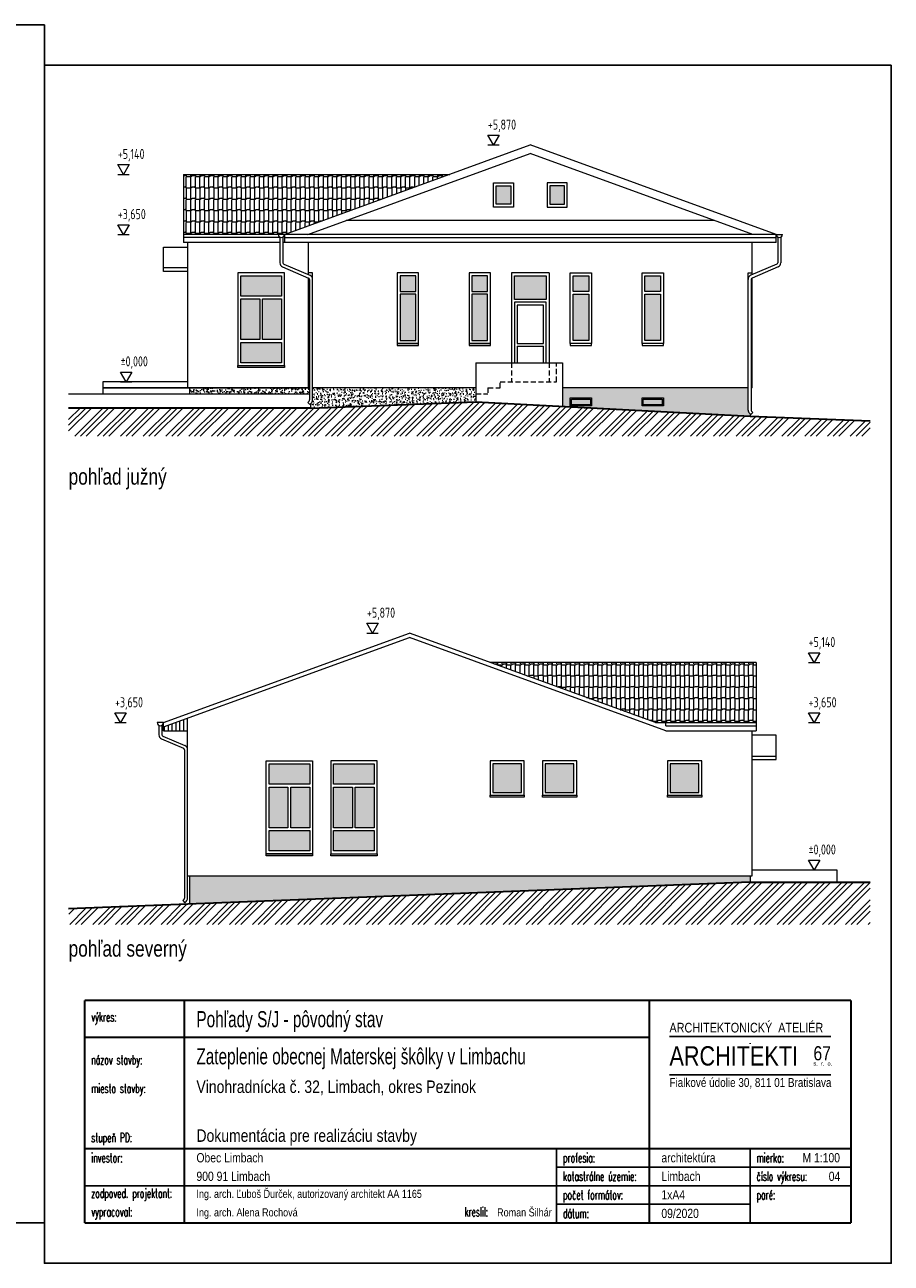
# Model space of a CAD drawing. Header units: millimetres. Extents: x -66400 to 220000, y -39950 to 48800.
# Tile 48 of 48: x 198512 to 220000, y 18100 to 48800. Entities that reach past the tile are written whole.
import ezdxf

# ---------------------------------------------------------------- set-up
doc = ezdxf.new("R2010")
doc.units = ezdxf.units.MM
doc.linetypes.add('HIDDEN', pattern=[9.525, 6.35, -3.175])
doc.layers.get('Defpoints').update_dxf_attribs({"color": 161})
for name, color, linetype, lineweight in [('A koty', 7, 'Continuous', 5), ('A okná-dvere', 144, 'Continuous', 9), ('A pod', 8, 'HIDDEN', 9), ('A steny', 30, 'Continuous', 30), ('A tenkeciary', 8, 'Continuous', 9), ('stamp', 1, 'Continuous', 5)]:
    doc.layers.add(name, color=color, linetype=linetype, lineweight=lineweight)
doc.layers.add('A srafy', color=7, linetype='Continuous', lineweight=5, true_color=0x7a7a7a)
doc.styles.add('ARIAL', font='arial.ttf', dxfattribs={"height": 2})
doc.styles.add('ISOCP', font='isocp.shx', dxfattribs={"width": 0.8})
doc.styles.add('SIM', font='simplex.shx', dxfattribs={"width": 0.6, "height": 250})
doc.styles.add('TUCNE', font='txt', dxfattribs={"width": 0.7, "height": 600})
pattern_1 = [(140, (216550, 51950), (15.9391, 182.1847), [19.05, -209.55]), (85, (216550, 51950), (-191.0568, -35.2434), [15.24, -167.6406]), (190.4514, (216551.33, 51965.18), (-175.1178, 146.9412), [16.19, -178.0902]), (136.1842, (216499.2, 51950), (42.0423, 271.079), [28.575, -314.325]), (186.6356, (216502.7, 51972.6), (-247.426, 237.404), [24.285, -267.1356]), (81.1842, (216499.2, 51950), (-247.426, 237.404), [22.86, -251.4597]), (111, (216511.9, 51975.4), (102.2652, 151.6144), [19.05, -209.55]), (56, (216511.9, 51975.4), (-184.188, 61.802), [15.24, -167.64]), (161.4514, (216520.42, 51988.03), (-81.9228, 213.4164), [16.19, -178.09]), (127.5, (216550, 51950), (-84.55504, 3.0886), [0, -165.608, 0, -170.18, 0, -168.275]), (97.5, (216550, 51950), (-100.18057, 66.81966), [0, -97.028, 0, -161.798, 0, -64.135]), (57.5, (216550, 51893.36), (5.72874, 135.5906), [0, -63.5, 0, -198.12, 0, -262.89]), (47.5, (216550, 51867.96), (-25.4265, 148.1292), [0, -82.55, 0, -131.572, 0, -186.69])]

# ---------------------------------------------------------------- blocks, each defined once
blk = doc.blocks.new('_PECIATKA')
for p, q in [((145, 46.2), (185, 46.2)), ((165.05, 44.51), (165.05, 44.41)), ((145, 36.7), (185, 36.7)), ((117, 0), (117, 18.4)), ((165, 0), (165, 18.4)), ((117, 13.8), (190, 13.8)), ((0, 9.2), (190, 9.2)), ((117, 4.6), (165, 4.6))]:
    blk.add_line(p, q)
at = {"const_width": 0.5}
for points in [[(0, 55.2), (190, 55.2)], [(0, 0), (0, 55.2)], [(24.7, 0), (24.7, 55.2)], [(140, 0), (140, 55.2)], [(190, 0), (190, 55.2)], [(0, 46), (140, 46)], [(0, 18.4), (190, 18.4)], [(0, 0), (190, 0)]]:
    blk.add_lwpolyline(points, dxfattribs=at)
for s, height, style, width, p in [('výkres:', 2.3, 'SIM', 0.6, (1.6, 49.9)), ('ARCHITEKTONICKÝ  ATELIÉR', 2.4, 'ARIAL', 0.8, (145, 47.2)), ('ARCHITEKTI ', 4.8, 'ARIAL', 0.8, (145, 39)), ('67', 3.5, 'ARIAL', 0.8, (180.7, 40.3)), ('názov stavby:', 2.3, 'SIM', 0.6, (1.6, 39.3)), ('s.  r.  o.', 1, 'ARIAL', 0.8, (180.7, 39)), ('miesto stavby:', 2.3, 'SIM', 0.6, (1.6, 32.2)), ('Fialkové údolie 30, 811 01 Bratislava', 2.2, 'ARIAL', 0.8, (145, 33.7)), ('stupeň PD:', 2.3, 'SIM', 0.6, (1.6, 20)), ('investor:', 2.3, 'SIM', 0.6, (1.6, 15)), ('profesia:', 2.3, 'SIM', 0.6, (118.6, 15)), ('mierka:', 2.3, 'SIM', 0.6, (166.6, 15)), ('katastrálne územie:', 2.3, 'SIM', 0.6, (118.6, 10.4)), ('číslo výkresu:', 2.3, 'SIM', 0.6, (166.6, 10.4)), ('zodpoved. projektant: ', 2.3, 'SIM', 0.6, (1.6, 6.2)), ('počet formátov:', 2.3, 'SIM', 0.6, (118.6, 5.8)), ('paré:', 2.3, 'SIM', 0.6, (166.6, 5.8)), ('vypracoval:', 2.3, 'SIM', 0.6, (1.6, 1.6)), ('kreslil:', 2.3, 'SIM', 0.6, (94.16, 1.6)), ('dátum:', 2.3, 'SIM', 0.6, (118.6, 1.2))]:
    blk.add_text(s, height=height, dxfattribs=dict(style=style, width=width)).set_placement(p)
at = {"layer": 'stamp', "color": 7}
for s, height, style, width, p in [('Zateplenie obecnej Materskej škôlky v Limbachu', 4, 'TUCNE', 0.71, (27.7, 39.3)), ('Vinohradnícka č. 32, Limbach, okres Pezinok', 3.1, 'ARIAL', 0.8, (27.7, 32.2)), ('Dokumentácia pre realizáciu stavby', 3.1, 'ARIAL', 0.8, (27.7, 20.09)), ('Obec Limbach', 2.3, 'ARIAL', 0.8, (27.7, 15)), ('900 91 Limbach', 2.3, 'ARIAL', 0.8, (27.7, 10.4)), ('Limbach', 2.3, 'ARIAL', 0.8, (143, 10.4)), ('Ing. arch. Ľuboš Ďurček, autorizovaný architekt AA 1165 ', 2, 'ARIAL', 0.8, (27.7, 6.2)), ('Ing. arch. Alena Rochová', 2, 'ARIAL', 0.8, (27.7, 1.6)), ('Roman Šilhár', 2, 'ARIAL', 0.8, (102.26, 1.6))]:
    blk.add_text(s, height=height, dxfattribs=dict(at, style=style, width=width)).set_placement(p)

msp = doc.modelspace()

# ---------------------------------------------------------------- hatches: boundary and pattern name
at = {"layer": 'A srafy'}
h = msp.add_hatch(dxfattribs=at)
h.set_pattern_fill('BRAMAC-ALPSKA-28', color=256, scale=1.5)
h.set_pattern_definition([(90, (170007.61, 79800), (-226.5768, 1e-14), [247.8687, -312.53]), (31.72983, (170007.61, 79781.95), (226.57683, -1e-09), [44.162, -1021.4082]), (0, (170045.2, 79805.17), (0, 560.399), [42.6329, -183.944]), (148.2702, (170125.37, 79781.95), (-226.57683, -2e-08), [44.162, -1021.4087]), (0, (170125.37, 79781.95), (0, 560.399), [108.821, -117.7557]), (90, (170125.37, 79800), (-226.5768, 1e-14), [247.8687, -312.53]), (31.72983, (170000.11, 80062.14), (226.57683, -1e-09), [44.162, -1021.4082]), (0, (170037.7, 80085.37), (0, 560.399), [42.6329, -183.944]), (148.27017, (170117.87, 80062.14), (-226.57683, -1e-09), [44.162, -1021.4082]), (0, (170117.87, 80062.14), (0, 560.399), [108.8215, -117.7554]), (90, (170000.11, 80080.2), (-226.5768, 1e-14), [247.8687, -312.53]), (90, (170117.87, 80080.2), (-226.5768, 1e-14), [247.8687, -312.53])])
h.paths.add_polyline_path([(204950, 43600), (209050, 45092.3), (202450, 45092.3), (202450, 43600)])
h = msp.add_hatch(color=256, dxfattribs=at)
h.dxf.hatch_style = 1
h.paths.add_polyline_path([(210205, 44350), (210565, 44350), (210565, 44810), (210205, 44810)])
h = msp.add_hatch(color=256, dxfattribs=at)
h.dxf.hatch_style = 1
h.paths.add_polyline_path([(211895, 44810), (211535, 44810), (211535, 44350), (211895, 44350)])
h = msp.add_hatch(color=256, dxfattribs=at)
h.dxf.hatch_style = 1
h.paths.add_polyline_path([(203870, 42075), (203870, 42580), (204880, 42580), (204880, 42075)])
h.paths.add_polyline_path([(204410, 42005), (204880, 42005), (204880, 40995), (204410, 40995)])
h.paths.add_polyline_path([(204880, 40925), (204880, 40420), (203870, 40420), (203870, 40925)])
h.paths.add_polyline_path([(204340, 40995), (203870, 40995), (203870, 42005), (204340, 42005)])
h = msp.add_hatch(color=256, dxfattribs=at)
h.dxf.hatch_style = 1
h.paths.add_polyline_path([(208210, 42120), (208210, 40970), (207820, 40970), (207820, 42120)])
h.paths.add_polyline_path([(207820, 42190), (207820, 42580), (208210, 42580), (208210, 42190)])
h = msp.add_hatch(color=256, dxfattribs=at)
h.dxf.hatch_style = 1
h.paths.add_polyline_path([(209990, 42120), (209990, 40970), (209600, 40970), (209600, 42120)])
h.paths.add_polyline_path([(209600, 42190), (209600, 42580), (209990, 42580), (209990, 42190)])
h = msp.add_hatch(color=256, dxfattribs=at)
h.dxf.hatch_style = 1
h.paths.add_polyline_path([(210655, 41990), (210655, 42580), (211445, 42580), (211445, 41990)])
h = msp.add_hatch(color=256, dxfattribs=at)
h.dxf.hatch_style = 1
h.paths.add_polyline_path([(212500, 42120), (212500, 40970), (212110, 40970), (212110, 42120)])
h.paths.add_polyline_path([(212110, 42190), (212110, 42580), (212500, 42580), (212500, 42190)])
h = msp.add_hatch(color=256, dxfattribs=at)
h.dxf.hatch_style = 1
h.paths.add_polyline_path([(214280, 42120), (214280, 40970), (213890, 40970), (213890, 42120)])
h.paths.add_polyline_path([(213890, 42190), (213890, 42580), (214280, 42580), (214280, 42190)])
h = msp.add_hatch(dxfattribs=at)
h.set_pattern_fill('AR-CONC', color=256, angle=90)
h.set_pattern_definition([(140, (142450, 57100), (15.9391, 182.18467), [19.05, -209.55]), (85, (142450, 57100), (-191.05685, -35.2434), [15.24, -167.6406]), (190.45144, (142451.33, 57115.18), (-175.11775, 146.94125), [16.19, -178.09024]), (136.1842, (142399.2, 57100), (42.0423, 271.07904), [28.575, -314.325]), (186.63556, (142402.7, 57122.6), (-247.4261, 237.4041), [24.285, -267.1356]), (81.18415, (142399.2, 57100), (-247.4261, 237.4041), [22.86, -251.4597]), (111, (142411.9, 57125.4), (102.2652, 151.6144), [19.05, -209.55]), (56, (142411.9, 57125.4), (-184.18797, 61.80203), [15.24, -167.64]), (161.45145, (142420.42, 57138.03), (-81.92277, 213.4164), [16.19, -178.08994]), (127.5, (142450, 57100), (-84.55504, 3.088603), [0, -165.608, 0, -170.18, 0, -168.275]), (97.5, (142450, 57100), (-100.18057, 66.81966), [0, -97.028, 0, -161.798, 0, -64.135]), (57.5, (142450, 57043.36), (5.728744, 135.590595), [0, -63.5, 0, -198.12, 0, -262.89]), (47.5, (142450, 57017.96), (-25.4265, 148.12918), [0, -82.55, 0, -131.572, 0, -186.69])])
h.paths.add_polyline_path([(205575, 39800), (202600, 39800), (202600, 39650), (205575, 39650)])
h = msp.add_hatch(dxfattribs=at)
h.set_pattern_fill('AR-CONC', color=256, angle=90)
h.set_pattern_definition(pattern_1)
h.paths.add_polyline_path([(205650, 39800), (205650, 39500, -0.1989124), (205617, 39420.5), (205600, 39403.4), (205600, 39300), (209700, 39450), (209700, 39800)])
h = msp.add_hatch(dxfattribs=at)
h.set_pattern_fill('AR-CONC', color=256, angle=90)
h.set_pattern_definition(pattern_1)
h.paths.add_polyline_path([(216500, 39100), (216500, 39153.4), (216483, 39170.5, -0.1989124), (216450, 39250), (216450, 39800), (211850, 39800), (211850, 39339.3)])
h.paths.add_polyline_path([(213820, 39550), (214350, 39550), (214350, 39350), (213820, 39350)], flags=16)
h.paths.add_polyline_path([(213850, 39520), (214320, 39520), (214320, 39380), (213850, 39380)], flags=0)
h.paths.add_polyline_path([(212570, 39350), (212040, 39350), (212040, 39550), (212570, 39550)], flags=16)
h.paths.add_polyline_path([(212540, 39380), (212070, 39380), (212070, 39520), (212540, 39520)], flags=0)
h = msp.add_hatch(dxfattribs=at)
h.set_pattern_fill('ZEM_PUVODNI', color=256, scale=100)
h.set_pattern_definition([(45, (142450, 57100), (-282.8427, 282.8427), []), (45, (142591.42, 57100), (-282.8427, 282.8427), []), (45, (142732.84, 57100), (-282.8427, 282.8427), [])])
h.paths.add_polyline_path([(219475.3, 38982.3), (216500, 39100), (209700, 39450), (205600, 39300), (199600, 39300), (199600, 38600), (219475.3, 38600)])
h = msp.add_hatch(color=256, dxfattribs=at)
h.dxf.hatch_style = 1
h.paths.add_polyline_path([(212540, 39520), (212540, 39380), (212070, 39380), (212070, 39520)])
h = msp.add_hatch(color=256, dxfattribs=at)
h.dxf.hatch_style = 1
h.paths.add_polyline_path([(214320, 39520), (214320, 39380), (213850, 39380), (213850, 39520)])
h = msp.add_hatch(dxfattribs=at)
h.set_pattern_fill('BRAMAC-ALPSKA-28', color=256, scale=1.5)
h.set_pattern_definition([(90, (174550, 67700), (-226.5768, 1e-14), [247.8687, -312.53]), (31.72983, (174550, 67681.95), (226.57683, -1e-09), [44.162, -1021.4082]), (0, (174587.56, 67705.17), (0, 560.399), [42.6329, -183.944]), (148.2702, (174667.76, 67681.95), (-226.57683, -2e-08), [44.162, -1021.4087]), (0, (174667.76, 67681.95), (0, 560.399), [108.821, -117.7557]), (90, (174667.76, 67700), (-226.5768, 1e-14), [247.8687, -312.53]), (31.72983, (174542.5, 67962.14), (226.57683, -1e-09), [44.162, -1021.4082]), (0, (174580.06, 67985.37), (0, 560.399), [42.6329, -183.944]), (148.27017, (174660.26, 67962.14), (-226.57683, -1e-09), [44.162, -1021.4082]), (0, (174660.26, 67962.14), (0, 560.399), [108.8215, -117.7554]), (90, (174542.5, 67980.2), (-226.5768, 1e-14), [247.8687, -312.53]), (90, (174660.26, 67980.2), (-226.5768, 1e-14), [247.8687, -312.53])])
h.paths.add_polyline_path([(216650, 31500), (216650, 32992.3), (210050, 32992.3), (214150, 31500)])
h = msp.add_hatch(dxfattribs=at)
h.set_pattern_fill('ANSI31', color=256, scale=30, angle=45)
h.set_pattern_definition([(90, (202550, 63216.98), (-95.25, 2e-14), [])])
h.paths.add_polyline_path([(202550, 31300), (202550, 31612), (201950, 31393.6), (201950, 31300)])
h = msp.add_hatch(color=256, dxfattribs=at)
h.dxf.hatch_style = 1
h.paths.add_polyline_path([(204570, 29975), (204570, 30480), (205580, 30480), (205580, 29975)])
h.paths.add_polyline_path([(205110, 29905), (205580, 29905), (205580, 28895), (205110, 28895)])
h.paths.add_polyline_path([(205580, 28825), (205580, 28320), (204570, 28320), (204570, 28825)])
h.paths.add_polyline_path([(205040, 28895), (204570, 28895), (204570, 29905), (205040, 29905)])
h = msp.add_hatch(color=256, dxfattribs=at)
h.dxf.hatch_style = 1
h.paths.add_polyline_path([(206170, 29975), (206170, 30480), (207180, 30480), (207180, 29975)])
h.paths.add_polyline_path([(206710, 29905), (207180, 29905), (207180, 28895), (206710, 28895)])
h.paths.add_polyline_path([(207180, 28825), (207180, 28320), (206170, 28320), (206170, 28825)])
h.paths.add_polyline_path([(206640, 28895), (206170, 28895), (206170, 29905), (206640, 29905)])
h = msp.add_hatch(color=256, dxfattribs=at)
h.dxf.hatch_style = 1
h.paths.add_polyline_path([(210120, 30480), (210120, 29770), (210830, 29770), (210830, 30480)])
h = msp.add_hatch(color=256, dxfattribs=at)
h.dxf.hatch_style = 1
h.paths.add_polyline_path([(211420, 30480), (211420, 29770), (212130, 29770), (212130, 30480)])
h = msp.add_hatch(color=256, dxfattribs=at)
h.dxf.hatch_style = 1
h.paths.add_polyline_path([(214520, 30480), (214520, 29770), (215230, 29770), (215230, 30480)])
h = msp.add_hatch(dxfattribs=at)
h.set_pattern_fill('AR-CONC', color=256, angle=-90)
h.set_pattern_definition([(320, (202550, 63116.98), (-15.9391, -182.18467), [19.05, -209.55]), (265, (202550, 63116.98), (191.0568, 35.2434), [15.24, -167.6406]), (10.45144, (202548.67, 63101.8), (175.11775, -146.94125), [16.19, -178.09024]), (316.1842, (202600.8, 63116.98), (-42.0423, -271.079), [28.575, -314.325]), (6.63556, (202597.3, 63094.4), (247.4261, -237.4041), [24.285, -267.1356]), (261.18415, (202600.8, 63116.98), (247.4261, -237.4041), [22.86, -251.4597]), (291, (202588.1, 63091.58), (-102.2652, -151.6144), [19.05, -209.55]), (236, (202588.1, 63091.58), (184.188, -61.802), [15.24, -167.64]), (341.45144, (202579.58, 63078.94), (81.9228, -213.4164), [16.19, -178.0899]), (307.5, (202550, 63116.98), (84.55504, -3.0886), [0, -165.608, 0, -170.18, 0, -168.275]), (277.5, (202550, 63116.98), (100.18057, -66.81966), [0, -97.028, 0, -161.798, 0, -64.135]), (237.5, (202550, 63173.62), (-5.72874, -135.5906), [0, -63.5, 0, -198.12, 0, -262.89]), (227.5, (202550, 63199.02), (25.4265, -148.12918), [0, -82.55, 0, -131.572, 0, -186.69])])
h.paths.add_polyline_path([(202600, 27700), (202600, 27000), (216500, 27550), (216500, 27700)])
h = msp.add_hatch(dxfattribs=at)
h.set_pattern_fill('ZEM_PUVODNI', color=256, scale=100)
h.set_pattern_definition([(45, (142450, 57000), (-282.8427, 282.8427), []), (45, (142591.42, 57000), (-282.8427, 282.8427), []), (45, (142732.84, 57000), (-282.8427, 282.8427), [])])
h.paths.add_polyline_path([(219475.3, 27550), (216500, 27550), (199600, 26881.3), (199613.1, 26500), (219475.3, 26500)])

# ---------------------------------------------------------------- linework, layer by layer
at = {"layer": 'A koty'}
for p, q in [((209997.7, 45820.2), (210277.7, 45820.2)), ((200820, 45092.3), (201100, 45092.3)), ((200820, 43600), (201100, 43600)), ((200890, 39950), (201170, 39950)), ((206997.7, 33720.2), (207277.7, 33720.2)), ((217950, 32992.3), (218230, 32992.3)), ((200750, 31500), (201030, 31500)), ((217950, 31500), (218230, 31500)), ((217950, 27850), (218230, 27850))]:
    msp.add_line(p, q, dxfattribs=at)
for points in [[(209997.7, 46062.7), (210277.7, 46062.7), (210137.7, 45820.2), (209997.7, 46062.7)], [(200820, 45334.8), (201100, 45334.8), (200960, 45092.3), (200820, 45334.8)], [(200820, 43842.5), (201100, 43842.5), (200960, 43600), (200820, 43842.5)], [(200890, 40192.5), (201170, 40192.5), (201030, 39950), (200890, 40192.5)], [(206997.7, 33962.7), (207277.7, 33962.7), (207137.7, 33720.2), (206997.7, 33962.7)], [(217950, 33234.8), (218230, 33234.8), (218090, 32992.3), (217950, 33234.8)], [(200750, 31742.5), (201030, 31742.5), (200890, 31500), (200750, 31742.5)], [(217950, 31742.5), (218230, 31742.5), (218090, 31500), (217950, 31742.5)], [(217950, 28092.5), (218230, 28092.5), (218090, 27850), (217950, 28092.5)]]:
    msp.add_lwpolyline(points, dxfattribs=at)
at = {"layer": 'A okná-dvere'}
for p, q in [((210725, 40900), (211375, 40900)), ((210725, 40830), (211375, 40830))]:
    msp.add_line(p, q, dxfattribs=at)
for points in [[(210205, 44810), (210565, 44810), (210565, 44350), (210205, 44350)], [(211895, 44810), (211535, 44810), (211535, 44350), (211895, 44350)], [(203870, 42075), (203870, 42580), (204880, 42580), (204880, 42075)], [(208210, 42190), (208210, 42580), (207820, 42580), (207820, 42190)], [(209990, 42190), (209990, 42580), (209600, 42580), (209600, 42190)], [(210655, 41990), (210655, 42580), (211445, 42580), (211445, 41990)], [(212110, 42190), (212110, 42580), (212500, 42580), (212500, 42190)], [(213890, 42190), (213890, 42580), (214280, 42580), (214280, 42190)], [(207820, 42120), (207820, 40970), (208210, 40970), (208210, 42120)], [(209600, 42120), (209600, 40970), (209990, 40970), (209990, 42120)], [(212500, 42120), (212500, 40970), (212110, 40970), (212110, 42120)], [(214280, 42120), (214280, 40970), (213890, 40970), (213890, 42120)], [(204340, 40995), (203870, 40995), (203870, 42005), (204340, 42005)], [(204410, 42005), (204880, 42005), (204880, 40995), (204410, 40995)], [(204880, 40925), (204880, 40420), (203870, 40420), (203870, 40925)], [(212540, 39520), (212540, 39380), (212070, 39380), (212070, 39520)], [(214320, 39520), (214320, 39380), (213850, 39380), (213850, 39520)], [(204570, 29975), (204570, 30480), (205580, 30480), (205580, 29975)], [(206170, 29975), (206170, 30480), (207180, 30480), (207180, 29975)], [(210120, 30480), (210120, 29770), (210830, 29770), (210830, 30480)], [(211420, 30480), (211420, 29770), (212130, 29770), (212130, 30480)], [(214520, 30480), (214520, 29770), (215230, 29770), (215230, 30480)], [(205040, 28895), (204570, 28895), (204570, 29905), (205040, 29905)], [(205110, 29905), (205580, 29905), (205580, 28895), (205110, 28895)], [(206640, 28895), (206170, 28895), (206170, 29905), (206640, 29905)], [(206710, 29905), (207180, 29905), (207180, 28895), (206710, 28895)], [(205580, 28825), (205580, 28320), (204570, 28320), (204570, 28825)], [(207180, 28825), (207180, 28320), (206170, 28320), (206170, 28825)]]:
    msp.add_lwpolyline(points, close=True, dxfattribs=at)
for points in [[(211445, 40420), (211445, 41920), (210655, 41920), (210655, 40420)], [(211375, 40900), (211375, 41850), (210725, 41850), (210725, 40900)], [(210725, 40830), (210725, 40420)], [(211375, 40420), (211375, 40830)]]:
    msp.add_lwpolyline(points, dxfattribs=at)
at = {"layer": 'A pod', "ltscale": 20}
for p, q in [((210585, 40420), (210585, 39950)), ((211515, 40420), (211515, 39950)), ((211700, 39950), (211700, 40420)), ((210300, 39800), (210300, 39950)), ((210300, 39950), (211700, 39950)), ((209700, 39650), (210000, 39650)), ((210000, 39800), (210300, 39800)), ((210000, 39800), (210000, 39650))]:
    msp.add_line(p, q, dxfattribs=at)
at = {"layer": 'A srafy'}
for points in [[(208280, 40850), (208280, 40900), (207750, 40900), (207750, 40850)], [(210060, 40850), (210060, 40900), (209530, 40900), (209530, 40850)], [(212570, 40850), (212570, 40900), (212040, 40900), (212040, 40850)], [(214350, 40850), (214350, 40900), (213820, 40900), (213820, 40850)]]:
    msp.add_lwpolyline(points, close=True, dxfattribs=at)
at = {"layer": 'A steny'}
for p, q in [((205600, 39300), (199600, 39300)), ((205600, 39300), (209700, 39450)), ((209700, 39450), (216500, 39100)), ((216500, 39100), (219475.3, 38982.3)), ((216500, 27550), (199600, 26881.3)), ((216500, 27550), (219475.3, 27550))]:
    msp.add_line(p, q, dxfattribs=at)
at = {"layer": 'A tenkeciary'}
for p, q in [((204950, 43600), (211050, 45820.2)), ((217150, 43600), (211050, 45820.2)), ((205534.8, 43600), (211050, 45607.4)), ((216565.2, 43600), (211050, 45607.4)), ((202450, 45092.3), (202450, 43600)), ((202450, 45092.3), (209050, 45092.3)), ((215613.5, 43946.4), (206486.5, 43946.4)), ((217150, 43600), (202450, 43600)), ((202450, 43600), (202450, 43400)), ((204950, 43600), (204950, 43400)), ((217150, 43400), (217150, 43600)), ((217150, 43600), (217300, 43600)), ((201950, 42684.5), (201950, 43290.7)), ((201950, 43290.7), (202550, 43290.7)), ((204837.5, 43525), (202450, 43525)), ((204837.5, 43400), (202450, 43400)), ((202550, 43400), (202550, 39800)), ((204837.5, 43535), (204837.5, 42899)), ((204912.5, 43535), (204912.5, 42899)), ((217150, 43400), (204912.5, 43400)), ((204950, 43525), (217150, 43525)), ((205550, 42650), (205550, 43400)), ((216550, 42650), (216550, 43400)), ((217187.5, 43535), (217187.5, 42899)), ((217262.5, 43535), (217262.5, 42899)), ((202550, 42771.1), (201950, 42771.1)), ((202550, 42684.5), (201950, 42684.5)), ((204906, 42795.5), (205552.2, 42521.2)), ((204935.3, 42864.5), (205581.5, 42590.2)), ((217164.7, 42864.5), (216518.5, 42590.2)), ((217194, 42795.5), (216547.8, 42521.2)), ((203800, 42650), (203800, 40350)), ((204950, 42650), (203800, 42650)), ((204950, 40350), (204950, 42650)), ((205650, 42650), (205550, 42650)), ((205550, 42603.6), (205550, 42650)), ((205550, 39800), (205550, 42522.1)), ((205575, 42486.7), (205575, 39500)), ((205650, 39500), (205650, 42650)), ((211515, 42650), (210585, 42650)), ((210585, 42650), (210585, 40420)), ((211515, 42650), (211515, 40420)), ((216450, 39250), (216450, 42650)), ((216450, 42650), (216550, 42650)), ((216525, 42486.7), (216525, 39250)), ((216550, 42603.6), (216550, 42650)), ((216550, 39800), (216550, 42522.1)), ((203800, 40350), (204950, 40350)), ((209700, 40420), (209700, 39450)), ((209700, 40420), (211850, 40420)), ((211850, 40420), (211850, 39339.3)), ((202550, 39950), (200450, 39950)), ((200450, 39950), (200450, 39650)), ((199600, 39650), (205575, 39650)), ((200450, 39800), (205575, 39800)), ((205575, 39800), (200450, 39800)), ((202600, 39800), (202600, 39650)), ((209700, 39800), (205650, 39800)), ((216450, 39800), (211850, 39800)), ((216550, 39800), (216525, 39800)), ((205564, 39473.5), (205528.7, 39438.1)), ((205528.7, 39438.1), (205581.7, 39385.1)), ((205617, 39420.5), (205581.7, 39385.1)), ((205600, 39403.4), (205600, 39300)), ((216483, 39170.5), (216518.3, 39135.1)), ((216500, 39153.4), (216500, 39100)), ((216571.3, 39188.1), (216518.3, 39135.1)), ((216536, 39223.5), (216571.3, 39188.1)), ((201950, 31500), (208050, 33720.2)), ((201950, 31393.6), (208050, 33613.8)), ((214150, 31500), (208050, 33720.2)), ((214407.1, 31300), (208050, 33613.8)), ((216650, 32992.3), (210050, 32992.3)), ((216650, 32992.3), (216650, 31500)), ((201950, 31500), (201800, 31500)), ((201837.5, 31435), (201837.5, 31199)), ((201912.5, 31435), (201912.5, 31199)), ((201950, 31300), (201950, 31500)), ((202550, 27150), (202550, 31612)), ((214150, 31500), (216650, 31500)), ((214407.1, 31425), (214407.1, 31500)), ((214407.1, 31425), (216650, 31425)), ((216650, 31500), (216650, 31300)), ((201906, 31095.5), (202452.2, 30863.7)), ((201935.3, 31164.5), (202481.5, 30932.7)), ((201950, 31300), (202550, 31300)), ((214407.1, 31300), (216550, 31300)), ((216550, 27700), (216550, 31300)), ((216550, 31300), (216650, 31300)), ((217150, 31190.7), (216550, 31190.7)), ((217150, 30584.5), (217150, 31190.7)), ((202475, 30829.1), (202475, 27150)), ((206100, 30550), (206100, 28250)), ((207250, 30550), (206100, 30550)), ((207250, 28250), (207250, 30550)), ((216550, 30671.1), (217150, 30671.1)), ((216550, 30584.5), (217150, 30584.5)), ((206100, 28250), (207250, 28250)), ((202550, 27700), (216550, 27700)), ((202600, 27700), (202600, 27000)), ((216500, 27700), (216500, 27550)), ((216550, 27850), (218650, 27850)), ((218650, 27850), (218650, 27550)), ((202464, 27123.5), (202428.7, 27088.1)), ((202428.7, 27088.1), (202481.7, 27035.1)), ((202517, 27070.5), (202481.7, 27035.1))]:
    msp.add_line(p, q, dxfattribs=at)
for points in [[(210135, 44880), (210635, 44880), (210635, 44280), (210135, 44280)], [(211965, 44880), (211465, 44880), (211465, 44280), (211965, 44280)], [(207750, 40900), (208280, 40900), (208280, 42650), (207750, 42650)], [(209530, 40900), (210060, 40900), (210060, 42650), (209530, 42650)], [(212570, 40900), (212040, 40900), (212040, 42650), (212570, 42650)], [(214350, 40900), (213820, 40900), (213820, 42650), (214350, 42650)], [(203800, 40300), (203800, 40350), (204950, 40350), (204950, 40300)], [(212570, 39550), (212570, 39350), (212040, 39350), (212040, 39550)], [(214350, 39550), (214350, 39350), (213820, 39350), (213820, 39550)], [(205650, 30550), (205650, 28250), (204500, 28250), (204500, 30550)], [(210050, 30550), (210050, 29700), (210900, 29700), (210900, 30550)], [(211350, 30550), (211350, 29700), (212200, 29700), (212200, 30550)], [(214450, 30550), (214450, 29700), (215300, 29700), (215300, 30550)], [(210050, 29650), (210050, 29700), (210900, 29700), (210900, 29650)], [(211350, 29650), (211350, 29700), (212200, 29700), (212200, 29650)], [(214450, 29650), (214450, 29700), (215300, 29700), (215300, 29650)], [(204500, 28200), (204500, 28250), (205650, 28250), (205650, 28200)], [(206100, 28200), (206100, 28250), (207250, 28250), (207250, 28200)]]:
    msp.add_lwpolyline(points, close=True, dxfattribs=at)
for centre, radius, start, end in [((204875, 43600), 75, 180, 0), ((217225, 43600), 75, 180, 0), ((204950, 42899), 112.5, 180, 247), ((204950, 42899), 37.5, 180, 247), ((217150, 42899), 37.5, 293, 0), ((217150, 42899), 112.5, 293, 0), ((205537.5, 42486.7), 37.5, 0, 67), ((205537.5, 42486.7), 112.5, 0, 67), ((216562.5, 42486.7), 112.5, 113, 180), ((216562.5, 42486.7), 37.5, 113, 180), ((205537.5, 39500), 37.5, 315, 0), ((205537.5, 39500), 112.5, 315, 0), ((216562.5, 39250), 112.5, 180, 225), ((216562.5, 39250), 37.5, 180, 225), ((201875, 31500), 75, 180, 0), ((201950, 31199), 112.5, 180, 247), ((201950, 31199), 37.5, 180, 247), ((202437.5, 30829.1), 37.5, 0, 67), ((202437.5, 30829.1), 112.5, 0, 67), ((202437.5, 27150), 37.5, 315, 0), ((202437.5, 27150), 112.5, 315, 0)]:
    msp.add_arc(centre, radius, start, end, dxfattribs=at)
at = {"layer": 'Defpoints'}
for points in [[(199000, 48800), (157000, 48800), (157000, 19100), (199000, 19100)], [(220000, 47800), (199000, 47800), (199000, 18100), (220000, 18100)]]:
    msp.add_lwpolyline(points, close=True, dxfattribs=at)

# ---------------------------------------------------------------- block references
at = {"xscale": 100, "yscale": 100, "zscale": 100}
msp.add_blockref('_PECIATKA', (200000, 19100), dxfattribs=at)

# ---------------------------------------------------------------- texts
at = {"layer": 'A koty', "char_height": 250, "attachment_point": 7, "style": 'ISOCP'}
for s, insert in [('+5,870', (209997.7, 46142.7)), ('+5,140', (200820, 45414.8)), ('+3,650', (200820, 43922.5)), ('%%P0,000', (200890, 40272.5)), ('+5,870', (206997.7, 34042.7)), ('+5,140', (217950, 33314.8)), ('+3,650', (200750, 31822.5)), ('+3,650', (217950, 31822.5)), ('%%P0,000', (217950, 28172.5))]:
    msp.add_mtext(s, dxfattribs=dict(at, insert=insert))
at = {"layer": 'stamp', "style": 'TUCNE'}
for s, width, p in [('pohľad južný', 0.8, (199600, 37400)), ('pohľad severný', 0.8, (199600, 25700)), ('Pohľady S/J - pôvodný stav', 0.71, (202770, 23950))]:
    msp.add_text(s, height=400, dxfattribs=dict(at, width=width)).set_placement(p)
at = {"layer": 'stamp', "color": 7, "style": 'ARIAL', "width": 0.8}
for s, p in [('architektúra', (214300, 20600)), ('M 1:100', (217800, 20600)), ('04', (218450, 20140)), ('1xA4', (214300, 19680)), ('09/2020', (214300, 19220))]:
    msp.add_text(s, height=230, dxfattribs=at).set_placement(p)

doc.saveas('drawing.dxf')
